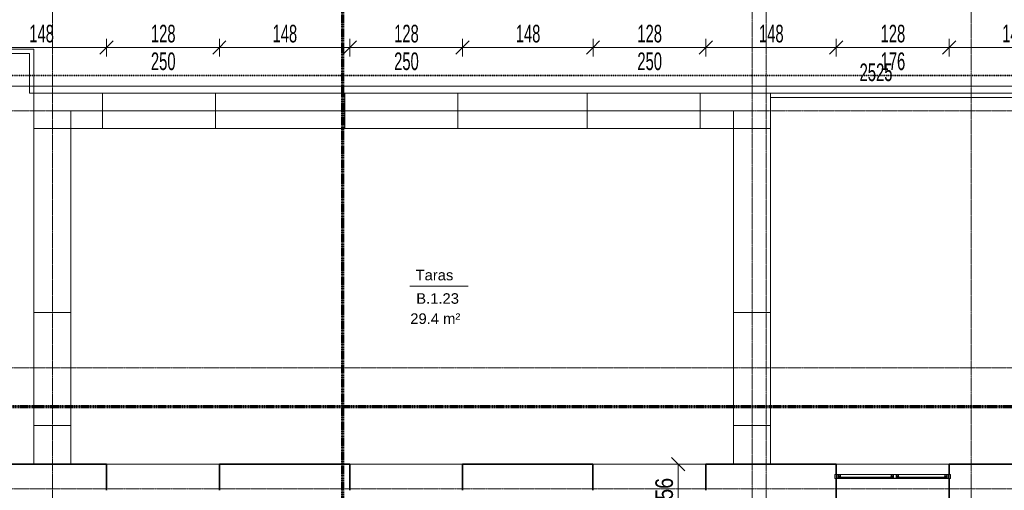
# Model space of a CAD drawing. Header units: millimetres. Extents: x -57350 to 14871, y -25411 to 16830.
# Tile 44 of 66: x -24779 to -13606, y 2361 to 7699. Entities that reach past the tile are written whole.
import ezdxf

# ---------------------------------------------------------------- set-up
doc = ezdxf.new("R2010")
doc.units = ezdxf.units.MM
for name, pattern in [('__FK_przerywana', [3.2004, 1.6002, -1.6002]), ('Kreska', [6.35, 3.175, -3.175]), ('Linia siatki', [22.225, 12.7, -3.175, 3.175, -3.175])]:
    doc.linetypes.add(name, pattern=pattern)
for name, color, linetype, lineweight in [('A-ANNO-DIMS', 7, 'Continuous', 5), ('A-ANNO-DIMS-100', 7, 'Continuous', 5), ('A-AREA', 7, 'Continuous', 5), ('A-AREA-IDEN', 7, 'Continuous', 5), ('A-DETL-GENF', 7, 'Continuous', 5), ('A-FLOR', 7, 'Continuous', 5), ('A-FLOR-HRAL', 7, 'Continuous', 5), ('A-GLAZ', 7, 'Continuous', 5), ('A-WALL', 7, 'Continuous', 5), ('G-ANNO-SYMB', 7, 'Continuous', 5), ('G-IMPT', 7, 'Continuous', 5), ('S-GRID', 7, 'Continuous', 5)]:
    doc.layers.add(name, color=color, linetype=linetype, lineweight=lineweight)
doc.layers.add('A-DETL', color=7, linetype='Continuous', lineweight=5, true_color=0x00a600)
doc.styles.add('Arial_2', font='arial.ttf', dxfattribs={"width": 0.8, "height": 200})
doc.styles.add('Arial_3', font='arial.ttf', dxfattribs={"height": 120})
doc.styles.add('Arial_5', font='arial.ttf', dxfattribs={"width": 0.6, "height": 200})
doc.dimstyles.new('REVIT_standard', dxfattribs={"dimscale": 304.8, "dimtxt": 204.05188, "dimasz": 0.492126, "dimexe": 0.328084, "dimexo": 0.0625, "dimgap": 0, "dimtad": 1, "dimdec": 0, "dimlfac": 0.1, "dimzin": 0, "dimdsep": 46, "dimtxsty": 'Arial_2', "dimblk1": 'OBLIQUE', "dimblk2": 'OBLIQUE', "dimsah": 1, "dimcen": 0.09, "dimazin": 0, "dimtfac": 1, "dimtdec": 4, "dimtix": 1, "dimtmove": 0, "dimatfit": 3, "dimfxl": 0.328084, "dimfxlon": 1, "dimtvp": 1, "dimtolj": 1, "dimtzin": 0, "dimarcsym": 2})
doc.dimstyles.new('standard_wielkość_otworów', dxfattribs={"dimscale": 304.8, "dimtxt": 204.05188, "dimasz": 0.492126, "dimexe": 0.328084, "dimexo": 0.0625, "dimgap": 0, "dimtad": 1, "dimdec": 0, "dimlfac": 0.1, "dimzin": 0, "dimdsep": 46, "dimtxsty": 'Arial_5', "dimblk1": 'OBLIQUE', "dimblk2": 'OBLIQUE', "dimsah": 1, "dimcen": 0.09, "dimazin": 0, "dimtfac": 1, "dimtdec": 4, "dimtix": 1, "dimtmove": 0, "dimatfit": 3, "dimfxl": 0.328084, "dimfxlon": 1, "dimtvp": 1, "dimtolj": 1, "dimtzin": 0, "dimarcsym": 2})

# ---------------------------------------------------------------- blocks, each defined once
blk = doc.blocks.new('Typ poręczy górnej - Górna poręcz_wewnętrzny_-1479621-RZUT PIĘTRA I')
at = {"layer": 'A-FLOR-HRAL', "color": 253, "true_color": 0xaaaaaa}
for p, q in [((-16258, 6865), (-10667, 6865)), ((-10667, 6815), (-10667, 6865)), ((-10667, 6865), (-8733, 6865)), ((-8733, 6815), (-8733, 6865)), ((-16258, 6815), (-10667, 6815)), ((-10667, 6815), (-8733, 6815))]:
    blk.add_line(p, q, dxfattribs=at)
blk = doc.blocks.new('Typ poręczy górnej - Górna poręcz_wewnętrzny_-1540574-RZUT PIĘTRA I')
at = {"layer": 'A-FLOR-HRAL', "color": 253, "true_color": 0xaaaaaa}
for p, q in [((-33329, 7365), (-33329, 7315)), ((-31077, 7365), (-33329, 7365)), ((-31077, 7315), (-33329, 7315)), ((-30733, 7365), (-31077, 7365)), ((-31077, 7315), (-31077, 7365)), ((-30733, 7315), (-31077, 7315)), ((-24619, 7365), (-30733, 7365)), ((-24669, 7315), (-30733, 7315)), ((-24669, 6866), (-24669, 7315)), ((-24619, 6866), (-24619, 7365)), ((-24669, 6866), (-24619, 6866))]:
    blk.add_line(p, q, dxfattribs=at)
blk = doc.blocks.new('Aluprof_MB-45_I_Alu_Window-FIX-4-panel_ENG_R-00495 - 1230 x 1480-1588573-RZUT PIĘTRA I')
at = {"layer": 'A-DETL-GENF'}
for p, q in [((-64, -165), (-593, -165)), ((-69, -120), (-590, -120)), ((-590, -129), (-69, -129)), ((-590, -135), (-69, -135)), ((593, -165), (-14, -165)), ((590, -120), (18, -120)), ((18, -129), (590, -129)), ((18, -135), (590, -135))]:
    blk.add_line(p, q, dxfattribs=at)
at = {"layer": 'A-GLAZ', "color": 55, "true_color": 0xafaf3c}
for p, q in [((-655, -120), (-640, -120)), ((-655, -165), (-655, -120)), ((-640, -165), (-655, -165)), ((-640, -120), (-640, -165)), ((655, -120), (640, -120)), ((640, -120), (640, -165)), ((640, -165), (655, -165)), ((655, -165), (655, -120))]:
    blk.add_line(p, q, dxfattribs=at)
at = {"layer": 'G-IMPT'}
for p, q in [((-603, -135), (-602, -135)), ((-593, -139), (-595, -139)), ((-593, -138), (-593, -138)), ((-593, -143), (-593, -142)), ((-592, -144), (-593, -144)), ((-592, -135), (-591, -135)), ((-590, -137), (-591, -143)), ((-69, -137), (-67, -143)), ((-66, -135), (-68, -135)), ((-67, -144), (-66, -144)), ((-66, -138), (-66, -138)), ((-66, -143), (-66, -142)), ((-65, -139), (-63, -139)), ((-56, -135), (-56, -135)), ((6, -135), (6, -135)), ((15, -139), (13, -139)), ((16, -135), (18, -135)), ((16, -138), (16, -138)), ((15, -143), (16, -142)), ((17, -144), (16, -144)), ((19, -137), (17, -143)), ((590, -137), (591, -143)), ((592, -135), (591, -135)), ((592, -144), (593, -144)), ((593, -138), (593, -138)), ((593, -139), (595, -139)), ((593, -143), (593, -142)), ((603, -135), (602, -135))]:
    blk.add_line(p, q, dxfattribs=at)
at = {"layer": 'G-IMPT', "flags": 128}
for points in [[(-590, -120), (-591, -120), (-640, -120), (-640, -124), (-639, -124), (-638, -124), (-638, -122), (-635, -122), (-635, -132), (-635, -132), (-635, -132), (-635, -140), (-638, -140), (-638, -138), (-639, -138), (-640, -138), (-640, -147), (-639, -147), (-638, -147), (-638, -145), (-635, -145), (-635, -154), (-635, -154), (-635, -154), (-635, -163), (-638, -163), (-638, -161), (-639, -161), (-640, -161), (-640, -165), (-611, -165), (-611, -161), (-613, -161), (-613, -161), (-613, -163), (-616, -163), (-616, -154), (-616, -154), (-616, -154), (-616, -145), (-613, -145), (-613, -147), (-613, -147), (-611, -147), (-611, -136), (-611, -136), (-612, -136), (-612, -136), (-612, -137), (-616, -137), (-616, -132), (-616, -132), (-616, -132), (-616, -127), (-612, -127), (-612, -128), (-612, -128), (-611, -128), (-611, -128), (-611, -125), (-611, -125), (-615, -125), (-615, -124), (-616, -124), (-616, -122), (-600, -122), (-600, -124), (-602, -124), (-602, -125), (-598, -125), (-597, -124), (-599, -124), (-599, -121), (-592, -121), (-592, -124), (-593, -124), (-592, -125), (-590, -125)], [(-618, -138), (-617, -139), (-613, -139), (-613, -143), (-617, -143), (-618, -144), (-618, -163), (-633, -163), (-633, -144), (-634, -143), (-639, -143), (-639, -141), (-634, -141), (-633, -141), (-633, -122), (-618, -122)], [(-613, -161), (-613, -161), (-614, -161), (-615, -161), (-615, -160), (-610, -160), (-610, -163), (-609, -164), (-595, -164), (-594, -163), (-594, -149), (-595, -148), (-612, -148), (-615, -148), (-615, -147), (-614, -145), (-613, -146), (-613, -147), (-611, -147), (-595, -147), (-594, -147), (-594, -144), (-596, -144), (-601, -143), (-601, -142), (-601, -142), (-600, -142), (-595, -143), (-595, -143), (-595, -141), (-594, -141), (-593, -142), (-593, -165), (-593, -165), (-611, -165), (-611, -161)], [(-596, -129), (-598, -129), (-599, -129), (-600, -129), (-600, -129), (-600, -125), (-600, -125), (-590, -125), (-590, -125), (-590, -129), (-590, -129), (-591, -129), (-592, -129), (-594, -129), (-594, -129), (-596, -129)], [(18, -120), (18, -120), (18, -125), (16, -125), (15, -124), (17, -124), (17, -121), (10, -121), (10, -124), (11, -124), (10, -125), (7, -125), (7, -124), (8, -124), (8, -122), (-8, -122), (-8, -124), (-6, -124), (-6, -125), (-3, -125), (-3, -125), (-3, -128), (-3, -128), (-4, -128), (-4, -128), (-4, -127), (-8, -127), (-8, -132), (-8, -132), (-8, -132), (-8, -137), (-4, -137), (-4, -136), (-4, -136), (-3, -136), (-3, -136), (-3, -147), (-4, -147), (-5, -147), (-5, -145), (-8, -145), (-8, -154), (-8, -154), (-8, -154), (-8, -163), (-5, -163), (-5, -161), (-4, -161), (-3, -161), (-3, -165), (-48, -165), (-48, -161), (-46, -161), (-46, -161), (-46, -163), (-43, -163), (-43, -154), (-42, -154), (-43, -154), (-43, -145), (-46, -145), (-46, -147), (-46, -147), (-48, -147), (-48, -136), (-47, -136), (-47, -136), (-46, -136), (-46, -137), (-42, -137), (-42, -132), (-42, -132), (-42, -132), (-42, -127), (-46, -127), (-46, -128), (-47, -128), (-47, -128), (-48, -128), (-48, -125), (-47, -125), (-44, -125), (-44, -124), (-43, -124), (-43, -122), (-59, -122), (-59, -124), (-57, -124), (-57, -125), (-61, -125), (-62, -124), (-60, -124), (-60, -121), (-67, -121), (-67, -124), (-66, -124), (-67, -125), (-69, -125), (-69, -120), (-68, -120)], [(-62, -129), (-61, -129), (-60, -129), (-59, -129), (-58, -129), (-59, -125), (-59, -125), (-68, -125), (-69, -125), (-69, -129), (-68, -129), (-67, -129), (-66, -129), (-65, -129), (-64, -129), (-63, -129)], [(-45, -161), (-45, -161), (-45, -161), (-44, -161), (-44, -160), (-49, -160), (-49, -163), (-49, -164), (-63, -164), (-64, -163), (-64, -149), (-64, -148), (-46, -148), (-43, -148), (-43, -147), (-45, -145), (-45, -146), (-45, -147), (-48, -147), (-64, -147), (-64, -147), (-64, -144), (-63, -144), (-58, -143), (-57, -142), (-58, -142), (-58, -142), (-63, -143), (-64, -143), (-64, -141), (-65, -141), (-66, -142), (-66, -165), (-65, -165), (-48, -165), (-48, -161)], [(-41, -122), (-9, -122), (-9, -138), (-9, -139), (-4, -139), (-4, -143), (-9, -143), (-9, -144), (-9, -163), (-41, -163), (-41, -144), (-41, -143), (-46, -143), (-46, -139), (-41, -139), (-41, -138)], [(-5, -161), (-5, -161), (-5, -161), (-6, -161), (-6, -160), (-1, -160), (-1, -163), (-1, -164), (13, -164), (14, -163), (14, -149), (14, -148), (-4, -148), (-7, -148), (-7, -147), (-5, -145), (-5, -146), (-5, -147), (-3, -147), (14, -147), (14, -147), (14, -144), (13, -144), (8, -143), (7, -142), (8, -142), (8, -142), (13, -143), (14, -143), (14, -141), (15, -141), (15, -142), (15, -165), (15, -165), (-3, -165), (-3, -161)], [(12, -129), (11, -129), (10, -129), (9, -129), (8, -129), (8, -125), (9, -125), (18, -125), (18, -125), (19, -129), (18, -129), (17, -129), (16, -129), (15, -129), (14, -129), (13, -129)], [(590, -120), (590, -120), (640, -120), (640, -124), (638, -124), (638, -124), (638, -122), (635, -122), (635, -132), (635, -132), (635, -132), (635, -140), (638, -140), (638, -138), (638, -138), (640, -138), (640, -147), (638, -147), (638, -147), (638, -145), (635, -145), (635, -154), (635, -154), (635, -154), (635, -163), (638, -163), (638, -161), (638, -161), (640, -161), (640, -165), (611, -165), (611, -161), (612, -161), (613, -161), (613, -163), (616, -163), (616, -154), (616, -154), (616, -154), (616, -145), (613, -145), (613, -147), (612, -147), (611, -147), (611, -136), (611, -136), (612, -136), (612, -136), (612, -137), (616, -137), (616, -132), (616, -132), (616, -132), (616, -127), (612, -127), (612, -128), (612, -128), (611, -128), (611, -128), (611, -125), (611, -125), (614, -125), (614, -124), (616, -124), (616, -122), (600, -122), (600, -124), (601, -124), (601, -125), (598, -125), (597, -124), (598, -124), (598, -121), (591, -121), (591, -124), (593, -124), (592, -125), (590, -125)], [(596, -129), (598, -129), (599, -129), (600, -129), (600, -129), (600, -125), (600, -125), (590, -125), (590, -125), (590, -129), (590, -129), (591, -129), (592, -129), (594, -129), (594, -129), (596, -129)], [(613, -161), (613, -161), (614, -161), (615, -161), (615, -160), (610, -160), (610, -163), (609, -164), (595, -164), (594, -163), (594, -149), (595, -148), (612, -148), (615, -148), (615, -147), (614, -145), (613, -146), (613, -147), (611, -147), (595, -147), (594, -147), (594, -144), (596, -144), (601, -143), (601, -142), (601, -142), (600, -142), (595, -143), (595, -143), (595, -141), (593, -141), (593, -142), (593, -165), (593, -165), (611, -165), (611, -161)], [(618, -138), (617, -139), (612, -139), (612, -143), (617, -143), (618, -144), (618, -163), (633, -163), (633, -144), (634, -143), (638, -143), (638, -141), (634, -141), (633, -141), (633, -122), (618, -122)]]:
    blk.add_lwpolyline(points, close=True, dxfattribs=at)
for points in [[(-544, -129), (-604, -129), (-604, -135), (-544, -135)], [(-597, -125), (-597, -124), (-597, -124), (-597, -123), (-597, -123), (-596, -122), (-594, -122), (-593, -123), (-592, -123), (-592, -124), (-593, -124), (-593, -125)], [(-593, -141), (-595, -141), (-595, -142)], [(-115, -129), (-55, -129), (-55, -135), (-115, -135)], [(-62, -125), (-62, -124), (-61, -124), (-61, -123), (-61, -123), (-62, -122), (-65, -122), (-66, -123), (-66, -123), (-66, -124), (-66, -124), (-66, -125)], [(-65, -141), (-63, -141), (-63, -142)], [(64, -129), (4, -129), (4, -135), (64, -135)], [(11, -125), (11, -124), (11, -124), (11, -123), (11, -123), (12, -122), (15, -122), (16, -123), (16, -123), (16, -124), (15, -124), (15, -125)], [(15, -141), (13, -141), (13, -142)], [(544, -129), (604, -129), (604, -135), (544, -135)], [(597, -125), (597, -124), (597, -124), (597, -123), (597, -123), (596, -122), (594, -122), (593, -123), (592, -123), (592, -124), (593, -124), (593, -125)], [(593, -141), (595, -141), (595, -142)]]:
    blk.add_lwpolyline(points, dxfattribs=at)
at = {"layer": 'G-IMPT'}
for centre in [(-595, -124), (-64, -124), (13, -124), (595, -124)]:
    blk.add_circle(centre, 1, dxfattribs=at)
for centre, radius, start, end in [((-603, -136), 0.82, 88.3309, 254.1936), ((-606, -147), 10.9, 24.1906, 72.9309), ((-603, -142), 7.1, 38.4087, 84.7254), ((-592, -140), 4.82, 91.8339, 154.522), ((-597, -137), 0.57, 216.6541, 311.4905), ((-592, -139), 3.53, 72.0819, 164.2736), ((-595, -138), 0.606, 180.9387, 274.7577), ((-596, -142), 0.5, 224.7824, 345), ((-591, -138), 1.38, 95.8715, 168.0912), ((-593, -138), 0.711, 284.2724, 341.4484), ((-593, -142), 0.2, 355, 90), ((-593, -143), 0.2, 175, 270), ((-592, -143), 0.8, 270, 355.7208), ((-591, -136), 1.19, 335.9195, 86.1021), ((-591, -136), 0.492, 278.4511, 68.4438), ((-68, -136), 1.19, 93.8979, 204.0805), ((-67, -136), 0.492, 111.5562, 261.5489), ((-66, -139), 3.53, 15.7264, 107.9181), ((-67, -138), 1.38, 11.9088, 84.1285), ((-67, -143), 0.8, 184.2792, 270), ((-66, -140), 4.82, 25.478, 88.1661), ((-65, -138), 0.711, 198.5516, 255.7276), ((-65, -142), 0.2, 90, 185), ((-66, -143), 0.2, 270, 5), ((-63, -138), 0.606, 265.2423, 359.0613), ((-63, -142), 0.5, 195, 315.2176), ((-52, -147), 10.9, 107.0691, 155.8094), ((-62, -137), 0.57, 228.5095, 323.3459), ((-55, -142), 7.1, 95.2746, 141.5913), ((-56, -136), 0.82, 285.8064, 91.6691), ((6, -136), 0.82, 88.3309, 254.1936), ((5, -142), 7.1, 38.4087, 84.7254), ((2, -147), 10.9, 24.1906, 72.9309), ((11, -137), 0.57, 216.6541, 311.4905), ((16, -140), 4.82, 91.8339, 154.522), ((13, -142), 0.5, 224.7824, 345), ((16, -139), 3.53, 72.0819, 164.2736), ((13, -138), 0.606, 180.9387, 274.7577), ((15, -138), 0.711, 284.2724, 341.4484), ((15, -142), 0.2, 355, 90), ((16, -143), 0.2, 175, 270), ((17, -138), 1.38, 95.8715, 168.0912), ((17, -136), 0.492, 278.4511, 68.4438), ((17, -143), 0.8, 270, 355.7208), ((18, -136), 1.19, 335.9195, 86.1021), ((591, -136), 1.19, 93.8979, 204.0805), ((592, -139), 3.53, 15.7264, 107.9181), ((591, -136), 0.492, 111.5562, 261.5489), ((591, -138), 1.38, 11.9088, 84.1285), ((592, -143), 0.8, 184.2792, 270), ((592, -140), 4.82, 25.478, 88.1661), ((593, -138), 0.711, 198.5516, 255.7276), ((593, -142), 0.2, 90, 185), ((593, -143), 0.2, 270, 5), ((595, -138), 0.606, 265.2423, 359.0613), ((596, -142), 0.5, 195, 315.2176), ((606, -147), 10.9, 107.0691, 155.8094), ((603, -142), 7.1, 95.2746, 141.5913), ((597, -137), 0.57, 228.5095, 323.3459), ((603, -136), 0.82, 285.8064, 91.6691)]:
    blk.add_arc(centre, radius, start, end, dxfattribs=at)
blk = doc.blocks.new('DIMBLOCK84-RZUT PIĘTRA I')
at = {"layer": 'A-ANNO-DIMS-100', "color": 250, "true_color": 0x303030, "transparency": 16777216}
for p, q in [((-17306, 2656), (-17381, 2731)), ((-17306, 2656), (-17406, 2656)), ((-17306, 2656), (-17306, 2096)), ((-17306, 2656), (-17231, 2581)), ((-17306, 2656), (-17206, 2656)), ((-17306, 2096), (-17381, 2171)), ((-17306, 2096), (-17406, 2096)), ((-17306, 2096), (-17231, 2021)), ((-17306, 2096), (-17206, 2096))]:
    blk.add_line(p, q, dxfattribs=at)
at = {"layer": 'A-ANNO-DIMS-100', "color": 0, "transparency": 16777216, "insert": (-17566, 2253), "char_height": 200, "width": 293.83, "attachment_point": 1, "rotation": 90, "line_spacing_factor": 0.941778, "style": 'Arial_2'}
blk.add_mtext('56', dxfattribs=at)
blk = doc.blocks.new('_Oblique')
at = {"color": 0, "linetype": 'ByBlock', "lineweight": -2}
blk.add_line((-0.5, -0.5), (0.5, 0.5), dxfattribs=at)
blk = doc.blocks.new('AN_pomieszczenia - Room Tag With Area-359654-RZUT PIĘTRA I')
at = {"layer": 'A-AREA-IDEN'}
for p in [(-3.3, 0), (3.3, 0)]:
    blk.add_line(p, (0, 0), dxfattribs=at)
blk = doc.blocks.new('DIMBLOCK224-RZUT PIĘTRA I')
at = {"layer": 'A-ANNO-DIMS-100', "color": 250, "true_color": 0x303030, "transparency": 16777216}
for p, q in [((-25273, 7382), (-25348, 7307)), ((-25273, 7382), (-25273, 7482)), ((-25273, 7382), (-25198, 7457)), ((-25273, 7382), (-23793, 7382)), ((-25273, 7382), (-25273, 7282)), ((-23793, 7382), (-23868, 7307)), ((-23793, 7382), (-23793, 7482)), ((-23793, 7382), (-23718, 7457)), ((-23793, 7382), (-23793, 7282))]:
    blk.add_line(p, q, dxfattribs=at)
at = {"layer": 'A-ANNO-DIMS-100', "color": 0, "transparency": 16777216, "insert": (-24670, 7641), "char_height": 200, "width": 327.74, "attachment_point": 1, "line_spacing_factor": 0.941778, "style": 'Arial_5'}
blk.add_mtext('148', dxfattribs=at)
blk = doc.blocks.new('DIMBLOCK225-RZUT PIĘTRA I')
at = {"layer": 'A-ANNO-DIMS-100', "color": 250, "true_color": 0x303030, "transparency": 16777216}
for p, q in [((-23793, 7382), (-23868, 7307)), ((-23793, 7382), (-23793, 7482)), ((-23793, 7382), (-23718, 7457)), ((-23793, 7382), (-22513, 7382)), ((-23793, 7382), (-23793, 7282)), ((-22513, 7382), (-22588, 7307)), ((-22513, 7382), (-22513, 7482)), ((-22513, 7382), (-22438, 7457)), ((-22513, 7382), (-22513, 7282))]:
    blk.add_line(p, q, dxfattribs=at)
at = {"layer": 'A-ANNO-DIMS-100', "color": 0, "transparency": 16777216, "char_height": 200, "width": 327.74, "attachment_point": 1, "line_spacing_factor": 0.941778, "style": 'Arial_5'}
for s, insert in [('128', (-23290, 7641)), ('250', (-23290, 7327))]:
    blk.add_mtext(s, dxfattribs=dict(at, insert=insert))
blk = doc.blocks.new('DIMBLOCK226-RZUT PIĘTRA I')
at = {"layer": 'A-ANNO-DIMS-100', "color": 250, "true_color": 0x303030, "transparency": 16777216}
for p, q in [((-22513, 7382), (-22588, 7307)), ((-22513, 7382), (-22513, 7482)), ((-22513, 7382), (-22438, 7457)), ((-22513, 7382), (-21033, 7382)), ((-22513, 7382), (-22513, 7282)), ((-21033, 7382), (-21108, 7307)), ((-21033, 7382), (-21033, 7482)), ((-21033, 7382), (-20958, 7457)), ((-21033, 7382), (-21033, 7282))]:
    blk.add_line(p, q, dxfattribs=at)
at = {"layer": 'A-ANNO-DIMS-100', "color": 0, "transparency": 16777216, "insert": (-21910, 7641), "char_height": 200, "width": 327.74, "attachment_point": 1, "line_spacing_factor": 0.941778, "style": 'Arial_5'}
blk.add_mtext('148', dxfattribs=at)
blk = doc.blocks.new('DIMBLOCK227-RZUT PIĘTRA I')
at = {"layer": 'A-ANNO-DIMS-100', "color": 250, "true_color": 0x303030, "transparency": 16777216}
for p, q in [((-21033, 7382), (-21108, 7307)), ((-21033, 7382), (-21033, 7482)), ((-21033, 7382), (-20958, 7457)), ((-21033, 7382), (-19753, 7382)), ((-21033, 7382), (-21033, 7282)), ((-19753, 7382), (-19828, 7307)), ((-19753, 7382), (-19753, 7482)), ((-19753, 7382), (-19678, 7457)), ((-19753, 7382), (-19753, 7282))]:
    blk.add_line(p, q, dxfattribs=at)
at = {"layer": 'A-ANNO-DIMS-100', "color": 0, "transparency": 16777216, "char_height": 200, "width": 327.74, "attachment_point": 1, "line_spacing_factor": 0.941778, "style": 'Arial_5'}
for s, insert in [('128', (-20530, 7641)), ('250', (-20530, 7327))]:
    blk.add_mtext(s, dxfattribs=dict(at, insert=insert))
blk = doc.blocks.new('DIMBLOCK228-RZUT PIĘTRA I')
at = {"layer": 'A-ANNO-DIMS-100', "color": 250, "true_color": 0x303030, "transparency": 16777216}
for p, q in [((-19753, 7382), (-19828, 7307)), ((-19753, 7382), (-19753, 7482)), ((-19753, 7382), (-19678, 7457)), ((-19753, 7382), (-18273, 7382)), ((-19753, 7382), (-19753, 7282)), ((-18273, 7382), (-18348, 7307)), ((-18273, 7382), (-18273, 7482)), ((-18273, 7382), (-18198, 7457)), ((-18273, 7382), (-18273, 7282))]:
    blk.add_line(p, q, dxfattribs=at)
at = {"layer": 'A-ANNO-DIMS-100', "color": 0, "transparency": 16777216, "insert": (-19150, 7641), "char_height": 200, "width": 327.74, "attachment_point": 1, "line_spacing_factor": 0.941778, "style": 'Arial_5'}
blk.add_mtext('148', dxfattribs=at)
blk = doc.blocks.new('DIMBLOCK229-RZUT PIĘTRA I')
at = {"layer": 'A-ANNO-DIMS-100', "color": 250, "true_color": 0x303030, "transparency": 16777216}
for p, q in [((-18273, 7382), (-18348, 7307)), ((-18273, 7382), (-18273, 7482)), ((-18273, 7382), (-18198, 7457)), ((-18273, 7382), (-16993, 7382)), ((-18273, 7382), (-18273, 7282)), ((-16993, 7382), (-17068, 7307)), ((-16993, 7382), (-16993, 7482)), ((-16993, 7382), (-16918, 7457)), ((-16993, 7382), (-16993, 7282))]:
    blk.add_line(p, q, dxfattribs=at)
at = {"layer": 'A-ANNO-DIMS-100', "color": 0, "transparency": 16777216, "char_height": 200, "width": 327.74, "attachment_point": 1, "line_spacing_factor": 0.941778, "style": 'Arial_5'}
for s, insert in [('128', (-17770, 7641)), ('250', (-17770, 7327))]:
    blk.add_mtext(s, dxfattribs=dict(at, insert=insert))
blk = doc.blocks.new('DIMBLOCK230-RZUT PIĘTRA I')
at = {"layer": 'A-ANNO-DIMS-100', "color": 250, "true_color": 0x303030, "transparency": 16777216}
for p, q in [((-16993, 7382), (-17068, 7307)), ((-16993, 7382), (-16993, 7482)), ((-16993, 7382), (-16918, 7457)), ((-16993, 7382), (-15513, 7382)), ((-16993, 7382), (-16993, 7282)), ((-15513, 7382), (-15588, 7307)), ((-15513, 7382), (-15513, 7482)), ((-15513, 7382), (-15438, 7457)), ((-15513, 7382), (-15513, 7282))]:
    blk.add_line(p, q, dxfattribs=at)
at = {"layer": 'A-ANNO-DIMS-100', "color": 0, "transparency": 16777216, "insert": (-16390, 7641), "char_height": 200, "width": 327.74, "attachment_point": 1, "line_spacing_factor": 0.941778, "style": 'Arial_5'}
blk.add_mtext('148', dxfattribs=at)
blk = doc.blocks.new('DIMBLOCK231-RZUT PIĘTRA I')
at = {"layer": 'A-ANNO-DIMS-100', "color": 250, "true_color": 0x303030, "transparency": 16777216}
for p, q in [((-15513, 7382), (-15588, 7307)), ((-15513, 7382), (-15513, 7482)), ((-15513, 7382), (-15438, 7457)), ((-15513, 7382), (-14233, 7382)), ((-15513, 7382), (-15513, 7282)), ((-14233, 7382), (-14308, 7307)), ((-14233, 7382), (-14233, 7482)), ((-14233, 7382), (-14158, 7457)), ((-14233, 7382), (-14233, 7282))]:
    blk.add_line(p, q, dxfattribs=at)
at = {"layer": 'A-ANNO-DIMS-100', "color": 0, "transparency": 16777216, "char_height": 200, "width": 327.74, "attachment_point": 1, "line_spacing_factor": 0.941778, "style": 'Arial_5'}
for s, insert in [('128', (-15010, 7641)), ('176', (-15010, 7327))]:
    blk.add_mtext(s, dxfattribs=dict(at, insert=insert))
blk = doc.blocks.new('DIMBLOCK232-RZUT PIĘTRA I')
at = {"layer": 'A-ANNO-DIMS-100', "color": 250, "true_color": 0x303030, "transparency": 16777216}
for p, q in [((-14233, 7382), (-14308, 7307)), ((-14233, 7382), (-14233, 7482)), ((-14233, 7382), (-14158, 7457)), ((-14233, 7382), (-12753, 7382)), ((-14233, 7382), (-14233, 7282)), ((-12753, 7382), (-12828, 7307)), ((-12753, 7382), (-12753, 7482)), ((-12753, 7382), (-12678, 7457)), ((-12753, 7382), (-12753, 7282))]:
    blk.add_line(p, q, dxfattribs=at)
at = {"layer": 'A-ANNO-DIMS-100', "color": 0, "transparency": 16777216, "insert": (-13630, 7641), "char_height": 200, "width": 327.74, "attachment_point": 1, "line_spacing_factor": 0.941778, "style": 'Arial_5'}
blk.add_mtext('148', dxfattribs=at)
blk = doc.blocks.new('DIMBLOCK269-RZUT PIĘTRA I')
at = {"layer": 'A-ANNO-DIMS-100', "color": 250, "true_color": 0x303030, "transparency": 16777216}
for p, q in [((-27689, 6943), (-27689, 7043)), ((-2443, 6943), (-2443, 7043)), ((-27689, 6943), (-27764, 6868)), ((-27689, 6943), (-27614, 7018)), ((-27689, 6943), (-2443, 6943)), ((-27689, 6943), (-27689, 6843)), ((-2443, 6943), (-2518, 6868)), ((-2443, 6943), (-2368, 7018)), ((-2443, 6943), (-2443, 6843))]:
    blk.add_line(p, q, dxfattribs=at)
at = {"layer": 'A-ANNO-DIMS-100', "color": 0, "transparency": 16777216, "insert": (-15248, 7202), "char_height": 200, "width": 436.98, "attachment_point": 1, "line_spacing_factor": 0.941778, "style": 'Arial_5'}
blk.add_mtext('2525', dxfattribs=at)

msp = doc.modelspace()

# ---------------------------------------------------------------- linework, layer by layer
at = {"layer": 'A-AREA', "color": 253, "true_color": 0xaaaaaa}
for p, q in [((-24408.41602, 6665.59255), (-16468.41602, 6665.59255)), ((-24198.41602, 6465.59255), (-24198.41602, 6665.59255)), ((-16678.41602, 6665.59255), (-16678.41602, 6465.59255))]:
    msp.add_line(p, q, dxfattribs=at)
at = {"layer": 'A-DETL', "color": 6, "linetype": '__FK_przerywana', "lineweight": 35, "true_color": 0xff00ff}
msp.add_line((-33363.41602, 7065.59255), (-7913.41602, 7065.59255), dxfattribs=at)
at = {"layer": 'A-FLOR', "color": 253, "true_color": 0xaaaaaa}
for p, q in [((-24198.41602, 2655.59255), (-24198.41602, 6465.59255)), ((-24198.41602, 6465.59255), (-16678.41602, 6465.59255)), ((-16678.41602, 6465.59255), (-16678.41602, 2655.59255)), ((-15513.41602, 2655.59255), (-4703.36641, 2655.59255))]:
    msp.add_line(p, q, dxfattribs=at)
at = {"layer": 'A-FLOR'}
for p, q in [((-23793.41602, 2655.59255), (-22513.41602, 2655.59255)), ((-21033.41602, 2655.59255), (-19753.41602, 2655.59255)), ((-18273.41602, 2655.59255), (-16993.41602, 2655.59255))]:
    msp.add_line(p, q, dxfattribs=at)
at = {"layer": 'A-WALL', "color": 253, "true_color": 0xaaaaaa}
for p, q in [((-16258.41602, 6865.59255), (-24618.41602, 6865.59255)), ((-24618.41602, 6865.59255), (-24618.41602, 2655.59255)), ((-23838.41602, 6865.59255), (-23838.41602, 6465.59255)), ((-22558.41602, 6465.59255), (-22558.41602, 6865.59255)), ((-21088.41602, 6865.59255), (-21088.41602, 6465.59255)), ((-19808.41602, 6465.59255), (-19808.41602, 6865.59255)), ((-18338.41602, 6865.59255), (-18338.41602, 6465.59255)), ((-17058.41602, 6465.59255), (-17058.41602, 6865.59255)), ((-16258.41602, 2655.59255), (-16258.41602, 6865.59255)), ((-24618.41602, 6465.59255), (-24198.41602, 6465.59255)), ((-16678.41602, 6465.59255), (-16258.41602, 6465.59255)), ((-24198.41602, 4375.59255), (-24618.41602, 4375.59255)), ((-16258.41602, 4375.59255), (-16678.41602, 4375.59255)), ((-24618.41602, 3095.59255), (-24198.41602, 3095.59255)), ((-16678.41602, 3095.59255), (-16258.41602, 3095.59255))]:
    msp.add_line(p, q, dxfattribs=at)
at = {"layer": 'A-WALL', "lineweight": 35}
for p, q in [((-23793.41602, 2655.59255), (-25273.41602, 2655.59255)), ((-23793.41602, 2360.64216), (-23793.41602, 2655.59255)), ((-21033.41602, 2655.59255), (-22513.41602, 2655.59255)), ((-22513.41602, 2655.59255), (-22513.41602, 2360.64216)), ((-21033.41602, 2360.64216), (-21033.41602, 2655.59255)), ((-18273.41602, 2655.59255), (-19753.41602, 2655.59255)), ((-19753.41602, 2655.59255), (-19753.41602, 2360.64216)), ((-18273.41602, 2360.64216), (-18273.41602, 2655.59255)), ((-15513.41602, 2655.59255), (-16993.41602, 2655.59255)), ((-16993.41602, 2655.59255), (-16993.41602, 2360.64216)), ((-15513.41602, 2540.64216), (-15513.41602, 2655.59255)), ((-12753.41602, 2655.59255), (-14233.41602, 2655.59255)), ((-14233.41602, 2655.59255), (-14233.41602, 2540.64216)), ((-15513.41602, 2095.59255), (-15513.41602, 2495.54294)), ((-14233.41602, 2495.54294), (-14233.41602, 2095.59255))]:
    msp.add_line(p, q, dxfattribs=at)
at = {"layer": 'G-ANNO-SYMB', "linetype": 'Kreska', "lineweight": 70}
for p, q in [((-21113.01642, -24302.92169), (-21113.01642, 15819.38791)), ((-52417.58531, 3311.78971), (-684.67821, 3311.78971))]:
    msp.add_line(p, q, dxfattribs=at)
at = {"layer": 'S-GRID', "linetype": 'Linia siatki'}
for p, q in [((-24408.41602, 10521.57226), (-24408.41602, -21375.48764)), ((-16308.41602, 10521.57226), (-16308.41602, -21375.48764)), ((-13983.41602, 10521.57226), (-13983.41602, -21375.48764)), ((-16468.41602, 9251.57226), (-16468.41602, -20105.48764)), ((-55866.74056, 6665.59255), (-890.97502, 6665.59255)), ((-55866.74056, 3751.59255), (1287.74041, 3751.59255)), ((-55866.74056, 2375.59255), (1287.74041, 2375.59255))]:
    msp.add_line(p, q, dxfattribs=at)

# ---------------------------------------------------------------- block references
at = {"layer": 'A-AREA-IDEN', "xscale": 99.99999999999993, "yscale": 99.99999999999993, "zscale": 99.99999999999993}
msp.add_blockref('AN_pomieszczenia - Room Tag With Area-359654-RZUT PIĘTRA I', (-20020.80625, 4676.51139), dxfattribs=at)
at = {"layer": 'A-FLOR-HRAL', "color": 253, "true_color": 0xaaaaaa}
for name in ['Typ poręczy górnej - Górna poręcz_wewnętrzny_-1540574-RZUT PIĘTRA I', 'Typ poręczy górnej - Górna poręcz_wewnętrzny_-1479621-RZUT PIĘTRA I']:
    msp.add_blockref(name, (0, 0), dxfattribs=at)
at = {"layer": 'A-GLAZ', "color": 55, "true_color": 0xafaf3c, "rotation": 180}
msp.add_blockref('Aluprof_MB-45_I_Alu_Window-FIX-4-panel_ENG_R-00495 - 1230 x 1480-1588573-RZUT PIĘTRA I', (-14873.41602, 2375.59255), dxfattribs=at)

# ---------------------------------------------------------------- texts
at = {"layer": 'A-AREA-IDEN', "char_height": 120, "attachment_point": 1, "style": 'Arial_3'}
for s, insert, width in [('Taras', (-20286.55068, 4861.87766), 553.164375), ('B.1.23', (-20278.97044, 4596.09261), 633.333125), ('29.4 m²', (-20346.92568, 4367.77799), 737.5525)]:
    msp.add_mtext(s, dxfattribs=dict(at, insert=insert, width=width))

# ---------------------------------------------------------------- dimensions: what is measured, and where the dimension line sits
at = {"layer": 'A-ANNO-DIMS', "color": 250, "true_color": 0x303030}
for base, p1, p2, override, picture, middle in [((-23793.41602, 7381.77348), (-25273.41602, 7281.77348), (-23793.41602, 7281.77348), {"dimpost": '<>', "dimfxl": 1480}, 'DIMBLOCK224-RZUT PIĘTRA I', (-24533.41602, 7483.88808)), ((-21033.41602, 7381.77348), (-22513.41602, 7281.77348), (-21033.41602, 7281.77348), {"dimpost": '<>', "dimfxl": 1480}, 'DIMBLOCK226-RZUT PIĘTRA I', (-21773.41602, 7483.88808)), ((-18273.41602, 7381.77348), (-19753.41602, 7281.77348), (-18273.41602, 7281.77348), {"dimpost": '<>', "dimfxl": 1480}, 'DIMBLOCK228-RZUT PIĘTRA I', (-19013.41602, 7483.88808)), ((-15513.41602, 7381.77348), (-16993.41602, 7281.77348), (-15513.41602, 7281.77348), {"dimpost": '<>', "dimfxl": 1480}, 'DIMBLOCK230-RZUT PIĘTRA I', (-16253.41602, 7483.88808)), ((-12753.41602, 7381.77348), (-14233.41602, 7281.77348), (-12753.41602, 7281.77348), {"dimpost": '<>', "dimfxl": 1480}, 'DIMBLOCK232-RZUT PIĘTRA I', (-13493.41602, 7483.88808)), ((-2443.41602, 6942.50271), (-27689.41602, 6842.50271), (-2443.41602, 6842.50271), {"dimpost": '<>', "dimfxl": 25246}, 'DIMBLOCK269-RZUT PIĘTRA I', (-15066.41602, 7044.61731))]:
    dim = msp.add_linear_dim(base=base, p1=p1, p2=p2, dimstyle='standard_wielkość_otworów', override=override, dxfattribs=at)
    dim.commit()
    dim.dimension.update_dxf_attribs({"geometry": picture, "text_midpoint": middle})
for base, p1, p2, text, picture, middle in [((-22513.41602, 7381.77348), (-23793.41602, 7281.77348), (-22513.41602, 7281.77348), '<>\\X250', 'DIMBLOCK225-RZUT PIĘTRA I', (-23153.41602, 7381.77348)), ((-19753.41602, 7381.77348), (-21033.41602, 7281.77348), (-19753.41602, 7281.77348), '<>\\X250', 'DIMBLOCK227-RZUT PIĘTRA I', (-20393.41602, 7381.77348)), ((-16993.41602, 7381.77348), (-18273.41602, 7281.77348), (-16993.41602, 7281.77348), '<>\\X250', 'DIMBLOCK229-RZUT PIĘTRA I', (-17633.41602, 7381.77348)), ((-14233.41602, 7381.77348), (-15513.41602, 7281.77348), (-14233.41602, 7281.77348), '<>\\X176', 'DIMBLOCK231-RZUT PIĘTRA I', (-14873.41602, 7381.77348))]:
    dim = msp.add_linear_dim(base=base, p1=p1, p2=p2, text=text, dimstyle='standard_wielkość_otworów', override={"dimpost": '<>', "dimfxl": 1280}, dxfattribs=at)
    dim.commit()
    dim.dimension.update_dxf_attribs({"geometry": picture, "text_midpoint": middle})
dim = msp.add_linear_dim(base=(-17306.11821, 2095.59255), p1=(-17206.11821, 2655.59255), p2=(-17206.11821, 2095.59255), angle=90, dimstyle='REVIT_standard', override={"dimpost": '<>', "dimfxl": 560}, dxfattribs=at)
dim.commit()
dim.dimension.update_dxf_attribs({"geometry": 'DIMBLOCK84-RZUT PIĘTRA I', "text_midpoint": (-17408.2328, 2375.59255)})

doc.saveas('drawing.dxf')
